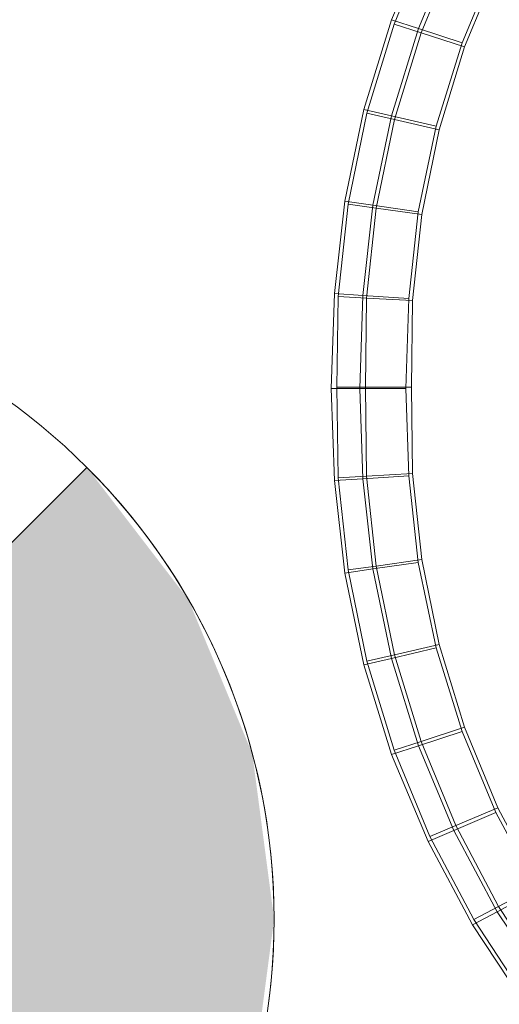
# Model space of a CAD drawing. Header units: metres. Extents: x 391.1 to 427.5, y 12.8 to 28.4.
# Tile 132 of 234: x 406.4007 to 406.4757, y 27.2261 to 27.3802. Entities that reach past the tile are written whole.
import ezdxf

# ---------------------------------------------------------------- set-up
doc = ezdxf.new("R2010")
doc.units = ezdxf.units.M
doc.layers.add('A-DETL-____-MBND', color=7, linetype='Continuous', lineweight=18)
doc.layers.add('A-DETL-GENF-OTLN', color=7, linetype='Continuous', lineweight=18)

# ---------------------------------------------------------------- blocks, each defined once
blk = doc.blocks.new('Family - Inodor PA-152420-03_ENLLUMENAT_P0A')
at = {"layer": 'A-DETL-____-MBND', "color": 253, "true_color": 0xaaaaaa}
for p, q in [((0.01513, 0.27111), (0.00944, 0.2575)), ((0.00983, 0.25682), (0.01542, 0.27034)), ((0.00983, 0.25682), (0.01542, 0.27034)), ((0.01919, 0.26938), (0.01365, 0.25612)), ((0.01919, 0.26938), (0.01365, 0.25612)), ((0.01404, 0.25545), (0.01948, 0.26861)), ((0.01404, 0.25545), (0.01948, 0.26861)), ((0.02575, 0.26656), (0.02046, 0.25389)), ((0.02575, 0.26656), (0.02046, 0.25389)), ((0.02606, 0.26582), (0.02086, 0.25324)), ((0.02086, 0.25324), (0.02606, 0.26582)), ((0.02606, 0.26582), (0.02086, 0.25324)), ((0.02606, 0.26582), (0.02086, 0.25324)), ((0.00944, 0.2575), (0.00508, 0.24346)), ((0.00944, 0.2575), (0.00508, 0.24346)), ((0.00944, 0.2575), (0.01365, 0.25612)), ((0.01365, 0.25612), (0.00944, 0.2575)), ((0.00555, 0.24287), (0.00983, 0.25682)), ((0.00555, 0.24287), (0.00983, 0.25682)), ((0.01365, 0.25612), (0.0094, 0.24244)), ((0.01365, 0.25612), (0.0094, 0.24244)), ((0.00983, 0.25682), (0.01404, 0.25545)), ((0.01404, 0.25545), (0.00983, 0.25682)), ((0.01365, 0.25612), (0.02046, 0.25389)), ((0.02046, 0.25389), (0.01365, 0.25612)), ((0.00987, 0.24187), (0.01404, 0.25545)), ((0.00987, 0.24187), (0.01404, 0.25545)), ((0.01404, 0.25545), (0.02086, 0.25324)), ((0.02086, 0.25324), (0.01404, 0.25545)), ((0.02046, 0.25389), (0.0164, 0.24081)), ((0.02046, 0.25389), (0.0164, 0.24081)), ((0.02086, 0.25324), (0.01687, 0.24026)), ((0.01687, 0.24026), (0.02086, 0.25324)), ((0.02086, 0.25324), (0.01687, 0.24026)), ((0.02086, 0.25324), (0.01687, 0.24026)), ((0.00508, 0.24346), (0.00209, 0.22909)), ((0.00508, 0.24346), (0.00209, 0.22909)), ((0.00262, 0.22862), (0.00555, 0.24287)), ((0.00262, 0.22862), (0.00555, 0.24287)), ((0.00508, 0.24346), (0.0094, 0.24244)), ((0.0094, 0.24244), (0.00508, 0.24346)), ((0.00555, 0.24287), (0.00987, 0.24187)), ((0.00987, 0.24187), (0.00555, 0.24287)), ((0.0094, 0.24244), (0.00649, 0.22846)), ((0.0094, 0.24244), (0.00649, 0.22846)), ((0.0094, 0.24244), (0.0164, 0.24081)), ((0.0164, 0.24081), (0.0094, 0.24244)), ((0.00702, 0.22799), (0.00987, 0.24187)), ((0.00702, 0.22799), (0.00987, 0.24187)), ((0.00987, 0.24187), (0.01687, 0.24026)), ((0.01687, 0.24026), (0.00987, 0.24187)), ((0.0164, 0.24081), (0.01361, 0.22743)), ((0.0164, 0.24081), (0.01361, 0.22743)), ((0.01687, 0.24026), (0.01414, 0.22699)), ((0.01414, 0.22699), (0.01687, 0.24026)), ((0.01687, 0.24026), (0.01414, 0.22699)), ((0.01687, 0.24026), (0.01414, 0.22699)), ((0.00209, 0.22909), (0.00049, 0.21462)), ((0.00209, 0.22909), (0.00049, 0.21462)), ((0.00105, 0.21417), (0.00262, 0.22862)), ((0.00105, 0.21417), (0.00262, 0.22862)), ((0.00209, 0.22909), (0.00649, 0.22846)), ((0.00649, 0.22846), (0.00209, 0.22909)), ((0.00262, 0.22862), (0.00702, 0.22799)), ((0.00702, 0.22799), (0.00262, 0.22862)), ((0.00649, 0.22846), (0.00493, 0.21434)), ((0.00649, 0.22846), (0.00493, 0.21434)), ((0.00649, 0.22846), (0.01361, 0.22743)), ((0.01361, 0.22743), (0.00649, 0.22846)), ((0.0055, 0.21393), (0.00702, 0.22799)), ((0.0055, 0.21393), (0.00702, 0.22799)), ((0.00702, 0.22799), (0.01414, 0.22699)), ((0.01414, 0.22699), (0.00702, 0.22799)), ((0.01361, 0.22743), (0.01211, 0.21387)), ((0.01361, 0.22743), (0.01211, 0.21387)), ((0.01414, 0.22699), (0.01269, 0.21354)), ((0.01269, 0.21354), (0.01414, 0.22699)), ((0.01414, 0.22699), (0.01269, 0.21354)), ((0.01414, 0.22699), (0.01269, 0.21354)), ((0.00049, 0.21462), (0, 0.19975)), ((0.00049, 0.21462), (0, 0.19975)), ((0.00049, 0.21462), (0.00493, 0.21434)), ((0.00493, 0.21434), (0.00049, 0.21462)), ((0.00493, 0.21434), (0.00445, 0.19976)), ((0.00493, 0.21434), (0.00445, 0.19976)), ((0.00493, 0.21434), (0.01211, 0.21387)), ((0.01211, 0.21387), (0.00493, 0.21434)), ((0.00088, 0.19999), (0.00105, 0.21417)), ((0.00088, 0.19999), (0.00105, 0.21417)), ((0.00105, 0.21417), (0.0055, 0.21393)), ((0.0055, 0.21393), (0.00105, 0.21417)), ((0.00533, 0.19999), (0.0055, 0.21393)), ((0.00533, 0.19999), (0.0055, 0.21393)), ((0.0055, 0.21393), (0.01269, 0.21354)), ((0.01269, 0.21354), (0.0055, 0.21393)), ((0.01211, 0.21387), (0.01165, 0.19976)), ((0.01211, 0.21387), (0.01165, 0.19976)), ((0.01269, 0.21354), (0.01253, 0.19999)), ((0.01253, 0.19999), (0.01269, 0.21354)), ((0.01269, 0.21354), (0.01253, 0.19999)), ((0.01269, 0.21354), (0.01253, 0.19999)), ((0, 0.19975), (0.00445, 0.19976)), ((0.00445, 0.19976), (0, 0.19975)), ((0, 0.19975), (0.00049, 0.18536)), ((0, 0.19975), (0.00049, 0.18536)), ((0.00105, 0.18582), (0.00088, 0.19999)), ((0.00088, 0.19999), (0.00533, 0.19999)), ((0.00105, 0.18582), (0.00088, 0.19999)), ((0.00533, 0.19999), (0.00088, 0.19999)), ((0.00445, 0.19976), (0.01165, 0.19976)), ((0.01165, 0.19976), (0.00445, 0.19976)), ((0.00445, 0.19976), (0.00493, 0.18565)), ((0.00445, 0.19976), (0.00493, 0.18565)), ((0.0055, 0.18606), (0.00533, 0.19999)), ((0.00533, 0.19999), (0.01253, 0.19999)), ((0.0055, 0.18606), (0.00533, 0.19999)), ((0.01253, 0.19999), (0.00533, 0.19999)), ((0.01165, 0.19976), (0.01211, 0.18611)), ((0.01165, 0.19976), (0.01211, 0.18611)), ((0.01253, 0.19999), (0.01269, 0.18645)), ((0.01269, 0.18645), (0.01253, 0.19999)), ((0.01253, 0.19999), (0.01269, 0.18645)), ((0.01253, 0.19999), (0.01269, 0.18645)), ((0.00049, 0.18536), (0.00493, 0.18565)), ((0.00493, 0.18565), (0.00049, 0.18536)), ((0.00049, 0.18536), (0.00209, 0.1709)), ((0.00049, 0.18536), (0.00209, 0.1709)), ((0.00105, 0.18582), (0.0055, 0.18606)), ((0.0055, 0.18606), (0.00105, 0.18582)), ((0.00262, 0.17137), (0.00105, 0.18582)), ((0.00262, 0.17137), (0.00105, 0.18582)), ((0.00493, 0.18565), (0.01211, 0.18611)), ((0.01211, 0.18611), (0.00493, 0.18565)), ((0.00493, 0.18565), (0.00649, 0.17153)), ((0.00493, 0.18565), (0.00649, 0.17153)), ((0.0055, 0.18606), (0.01269, 0.18645)), ((0.01269, 0.18645), (0.0055, 0.18606)), ((0.00702, 0.17199), (0.0055, 0.18606)), ((0.00702, 0.17199), (0.0055, 0.18606)), ((0.01211, 0.18611), (0.01361, 0.17255)), ((0.01211, 0.18611), (0.01361, 0.17255)), ((0.01269, 0.18645), (0.01414, 0.173)), ((0.01414, 0.173), (0.01269, 0.18645)), ((0.01269, 0.18645), (0.01414, 0.173)), ((0.01269, 0.18645), (0.01414, 0.173)), ((0.00702, 0.17199), (0.01414, 0.173)), ((0.01414, 0.173), (0.00702, 0.17199)), ((0.01414, 0.173), (0.01687, 0.15973)), ((0.01687, 0.15973), (0.01414, 0.173)), ((0.01414, 0.173), (0.01687, 0.15973)), ((0.01414, 0.173), (0.01687, 0.15973)), ((0.00209, 0.1709), (0.00649, 0.17153)), ((0.00649, 0.17153), (0.00209, 0.1709)), ((0.00262, 0.17137), (0.00702, 0.17199)), ((0.00702, 0.17199), (0.00262, 0.17137)), ((0.00555, 0.15711), (0.00262, 0.17137)), ((0.00555, 0.15711), (0.00262, 0.17137)), ((0.00649, 0.17153), (0.01361, 0.17255)), ((0.01361, 0.17255), (0.00649, 0.17153)), ((0.00649, 0.17153), (0.0094, 0.15754)), ((0.00649, 0.17153), (0.0094, 0.15754)), ((0.00987, 0.15811), (0.00702, 0.17199)), ((0.00987, 0.15811), (0.00702, 0.17199)), ((0.01361, 0.17255), (0.0164, 0.15918)), ((0.01361, 0.17255), (0.0164, 0.15918)), ((0.00209, 0.1709), (0.00508, 0.15653)), ((0.00209, 0.1709), (0.00508, 0.15653)), ((0.0094, 0.15754), (0.0164, 0.15918)), ((0.0164, 0.15918), (0.0094, 0.15754)), ((0.00987, 0.15811), (0.01687, 0.15973)), ((0.01687, 0.15973), (0.00987, 0.15811)), ((0.0164, 0.15918), (0.02046, 0.1461)), ((0.0164, 0.15918), (0.02046, 0.1461)), ((0.01687, 0.15973), (0.02086, 0.14675)), ((0.02086, 0.14675), (0.01687, 0.15973)), ((0.01687, 0.15973), (0.02086, 0.14675)), ((0.01687, 0.15973), (0.02086, 0.14675)), ((0.00508, 0.15653), (0.0094, 0.15754)), ((0.0094, 0.15754), (0.00508, 0.15653)), ((0.00555, 0.15711), (0.00987, 0.15811)), ((0.00987, 0.15811), (0.00555, 0.15711)), ((0.0094, 0.15754), (0.01365, 0.14386)), ((0.0094, 0.15754), (0.01365, 0.14386)), ((0.01404, 0.14454), (0.00987, 0.15811)), ((0.01404, 0.14454), (0.00987, 0.15811)), ((0.00508, 0.15653), (0.00944, 0.14248)), ((0.00508, 0.15653), (0.00944, 0.14248)), ((0.00983, 0.14317), (0.00555, 0.15711)), ((0.00983, 0.14317), (0.00555, 0.15711)), ((0.01404, 0.14454), (0.02086, 0.14675)), ((0.02086, 0.14675), (0.01404, 0.14454)), ((0.02086, 0.14675), (0.02606, 0.13416)), ((0.02606, 0.13416), (0.02086, 0.14675)), ((0.02086, 0.14675), (0.02606, 0.13416)), ((0.02086, 0.14675), (0.02606, 0.13416)), ((0.01365, 0.14386), (0.02046, 0.1461)), ((0.02046, 0.1461), (0.01365, 0.14386)), ((0.02046, 0.1461), (0.02575, 0.13342)), ((0.02046, 0.1461), (0.02575, 0.13342)), ((0.00944, 0.14248), (0.01365, 0.14386)), ((0.01365, 0.14386), (0.00944, 0.14248)), ((0.00983, 0.14317), (0.01404, 0.14454)), ((0.01404, 0.14454), (0.00983, 0.14317)), ((0.01365, 0.14386), (0.01919, 0.13061)), ((0.01365, 0.14386), (0.01919, 0.13061)), ((0.01948, 0.13137), (0.01404, 0.14454)), ((0.01948, 0.13137), (0.01404, 0.14454)), ((0.00944, 0.14248), (0.01513, 0.12887)), ((0.00944, 0.14248), (0.01513, 0.12887)), ((0.01542, 0.12965), (0.00983, 0.14317)), ((0.01542, 0.12965), (0.00983, 0.14317)), ((0.01948, 0.13137), (0.02606, 0.13416)), ((0.02606, 0.13416), (0.01948, 0.13137)), ((0.02606, 0.13416), (0.03245, 0.12208)), ((0.03245, 0.12208), (0.02606, 0.13416)), ((0.02606, 0.13416), (0.03245, 0.12208)), ((0.02606, 0.13416), (0.03245, 0.12208)), ((0.01919, 0.13061), (0.02575, 0.13342)), ((0.02575, 0.13342), (0.01919, 0.13061)), ((0.02575, 0.13342), (0.03224, 0.12126)), ((0.02575, 0.13342), (0.03224, 0.12126)), ((0.01542, 0.12965), (0.01948, 0.13137)), ((0.01948, 0.13137), (0.01542, 0.12965)), ((0.02616, 0.11873), (0.01948, 0.13137)), ((0.02616, 0.11873), (0.01948, 0.13137)), ((0.01513, 0.12887), (0.01919, 0.13061)), ((0.01919, 0.13061), (0.01513, 0.12887)), ((0.02228, 0.11667), (0.01542, 0.12965)), ((0.02228, 0.11667), (0.01542, 0.12965)), ((0.01919, 0.13061), (0.02597, 0.11789)), ((0.01919, 0.13061), (0.02597, 0.11789)), ((0.01513, 0.12887), (0.0221, 0.11581)), ((0.01513, 0.12887), (0.0221, 0.11581)), ((0.02616, 0.11873), (0.03245, 0.12208)), ((0.03245, 0.12208), (0.02616, 0.11873)), ((0.02597, 0.11789), (0.03224, 0.12126)), ((0.03224, 0.12126), (0.02597, 0.11789)), ((0.02228, 0.11667), (0.02616, 0.11873)), ((0.02616, 0.11873), (0.02228, 0.11667)), ((0.03401, 0.10672), (0.02616, 0.11873)), ((0.03401, 0.10672), (0.02616, 0.11873)), ((0.0221, 0.11581), (0.02597, 0.11789)), ((0.02597, 0.11789), (0.0221, 0.11581)), ((0.02597, 0.11789), (0.03394, 0.10581)), ((0.02597, 0.11789), (0.03394, 0.10581)), ((0.0221, 0.11581), (0.03028, 0.1034)), ((0.0221, 0.11581), (0.03028, 0.1034)), ((0.03034, 0.10433), (0.02228, 0.11667)), ((0.03034, 0.10433), (0.02228, 0.11667))]:
    blk.add_line(p, q, dxfattribs=at)
blk = doc.blocks.new('LONDR55-XX_ZZ-ARQ-CAA-M3D-Londres55_ifc-1-03_ENLLUMENAT_P0A')
at = {"layer": 'A-DETL-____-MBND', "color": 253, "lineweight": 18, "true_color": 0xaaaaaa}
blk.add_blockref('Family - Inodor PA-152420-03_ENLLUMENAT_P0A', (406.44946, 27.12274), dxfattribs=at)
blk = doc.blocks.new('ZYR_06_02_02 Down Superficie - L 01-834914-03_ENLLUMENAT_P0A')
at = {"layer": 'A-DETL-GENF-OTLN', "true_color": 0x00c400}
blk.add_hatch(color=92, dxfattribs=at).paths.add_polyline_path([(-0.07071, 0.07071), (-0.0866, 0.05), (-0.09659, 0.02588), (-0.1, 0), (-0.09659, -0.02588), (-0.0866, -0.05), (-0.07071, -0.07071), (0, 0), (-0.05, 0.05)])
at = {"layer": 'A-DETL-GENF-OTLN', "color": 92, "true_color": 0x00c400}
for p, q in [((-0.07071, -0.07071), (0.07071, 0.07071)), ((0, 0), (-0.07071, -0.07071))]:
    blk.add_line(p, q, dxfattribs=at)
blk.add_circle((0, 0), 0.1, dxfattribs=at)
blk.add_arc((0, 0), 0.1, 135, 225, dxfattribs=at)

msp = doc.modelspace()

# ---------------------------------------------------------------- block references
at = {"lineweight": 5}
msp.add_blockref('LONDR55-XX_ZZ-ARQ-CAA-M3D-Londres55_ifc-1-03_ENLLUMENAT_P0A', (0, 0), dxfattribs=at)
at = {"layer": 'A-DETL-GENF-OTLN', "color": 92, "true_color": 0x00c400, "rotation": 180}
msp.add_blockref('ZYR_06_02_02 Down Superficie - L 01-834914-03_ENLLUMENAT_P0A', (406.34051, 27.23946), dxfattribs=at)

doc.saveas('drawing.dxf')
